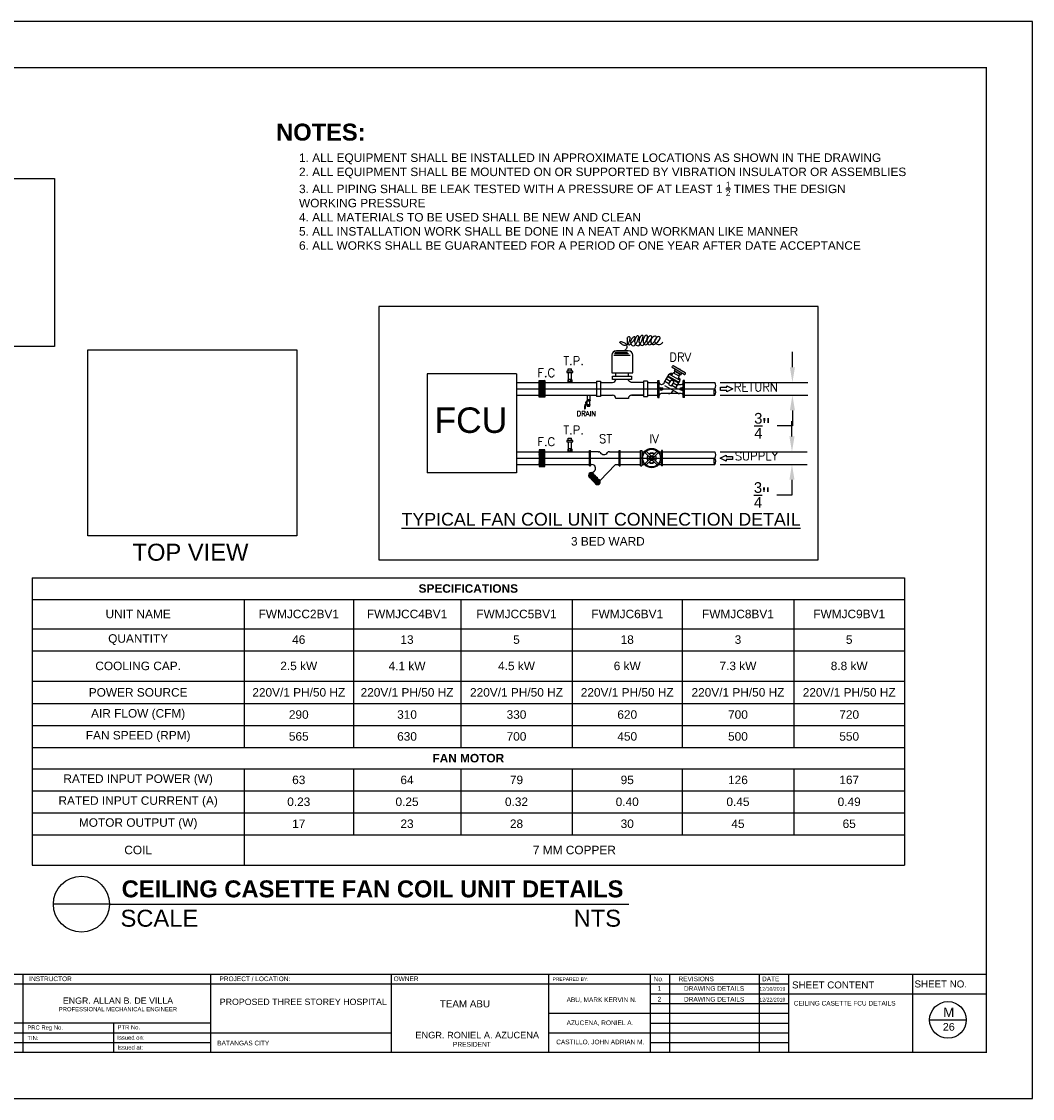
# Model space of a CAD drawing. Header units: inches. Extents: x 71.8 to 89.7, y 9.4 to 22.1.
# Tile 2 of 2: x 77.8 to 89.7, y 9.4 to 22.1. Entities that reach past the tile are written whole.
import ezdxf

# ---------------------------------------------------------------- set-up
doc = ezdxf.new("R2010")
doc.units = ezdxf.units.IN
doc.header["$MEASUREMENT"] = 0
for name, color, linetype in [('.1', 1, 'Continuous'), ('AC-HOCK-UP', 9, 'Continuous'), ('AC.REF.1ST.', 7, 'Continuous'), ('MH-SARR', 7, 'Continuous'), ('MH-VALVE', 7, 'Continuous'), ('template', 7, 'Continuous')]:
    doc.layers.add(name, color=color, linetype=linetype)
doc.styles.add('arial', font='arial.ttf')
doc.styles.add('ROMANS', font='romans.shx', dxfattribs={"width": 0.8, "height": 100})
doc.dimstyles.get("Standard").update_dxf_attribs({"dimtxt": 0.18, "dimasz": 0.18, "dimexe": 0.18, "dimexo": 0.0625, "dimgap": 0.09, "dimtad": 0, "dimtih": 1, "dimtoh": 1, "dimdec": 4, "dimzin": 0, "dimdsep": 46, "dimtxsty": 'Standard', "dimcen": 0.09, "dimadec": 0, "dimazin": 0, "dimtfac": 1, "dimtdec": 4, "dimtofl": 0, "dimtmove": 0, "dimatfit": 3, "dimfxl": 1, "dimtolj": 1, "dimtzin": 0, "dimarcsym": 0})
picture_1 = doc.add_image_def('image1.jpg', size_in_pixel=(416, 370))
picture_2 = doc.add_image_def('image2.jpg', size_in_pixel=(428, 233))

# ---------------------------------------------------------------- blocks, each defined once
blk = doc.blocks.new('*T3')
at = {"color": 0, "linetype": 'ByBlock', "lineweight": -2, "transparency": 16777216}
for p, q in [((0, 0), (10.282, 0)), ((0, 0), (0, -3.389)), ((10.282, 0), (10.282, -3.389)), ((0, -0.256), (10.282, -0.256)), ((2.5, -0.256), (2.5, -2.001)), ((3.787, -0.256), (3.787, -2.001)), ((5.052, -0.256), (5.052, -2.001)), ((6.367, -0.256), (6.367, -2.001)), ((7.661, -0.256), (7.661, -2.001)), ((8.977, -0.256), (8.977, -2.001)), ((0, -0.601), (10.282, -0.601)), ((0, -0.86), (10.282, -0.86)), ((0, -1.22), (10.282, -1.22)), ((0, -1.484), (10.282, -1.484)), ((0, -1.742), (10.282, -1.742)), ((0, -2.001), (10.282, -2.001)), ((0, -2.254), (10.282, -2.254)), ((2.5, -2.254), (2.5, -3.389)), ((3.787, -2.254), (3.787, -3.029)), ((5.052, -2.254), (5.052, -3.029)), ((6.367, -2.254), (6.367, -3.029)), ((7.661, -2.254), (7.661, -3.029)), ((8.977, -2.254), (8.977, -3.029)), ((0, -2.512), (10.282, -2.512)), ((0, -2.77), (10.282, -2.77)), ((0, -3.029), (10.282, -3.029)), ((0, -3.389), (10.282, -3.389))]:
    blk.add_line(p, q, dxfattribs=at)
at = {"color": 0, "transparency": 16777216, "char_height": 0.1, "attachment_point": 5, "style": 'arial'}
for s, insert, width in [('{\\fArial|b1|i0|c0|p34;SPECIFICATIONS}', (5.141, -0.128), 10.16192), ('UNIT NAME', (1.25, -0.428), 2.38), ('FWMJCC2BV1', (3.143, -0.428), 1.16688), ('FWMJCC4BV1', (4.419, -0.428), 1.14473), ('FWMJCC5BV1', (5.709, -0.428), 1.19529), ('FWMJC6BV1', (7.014, -0.428), 1.17454), ('FWMJC8BV1', (8.319, -0.428), 1.19578), ('FWMJC9BV1', (9.63, -0.428), 1.18469), ('{\\fArial|b0|i0|c0|p34;QUANTITY}', (1.25, -0.73), 2.38), ('{\\fArial|b0|i0|c0|p34;46}', (3.143, -0.73), 1.16688), ('{\\fArial|b0|i0|c0|p34;13}', (4.419, -0.73), 1.14473), ('5', (5.709, -0.73), 1.19529), ('{\\fArial|b0|i0|c0|p34;18}', (7.014, -0.73), 1.17454), ('{\\fArial|b0|i0|c0|p34;3}', (8.319, -0.73), 1.19578), ('{\\fArial|b0|i0|c0|p34;5}', (9.63, -0.73), 1.18469), ('COOLING CAP.', (1.25, -1.04), 2.38), ('{\\fArial|b0|i0|c0|p34;2.5 kW}', (3.143, -1.04), 1.16688), ('{\\fArial|b0|i0|c0|p34;4.1 kW}', (4.419, -1.04), 1.14473), ('{\\fArial|b0|i0|c0|p34;4.5 kW}', (5.709, -1.04), 1.19529), ('{\\fArial|b0|i0|c0|p34;6 kW}', (7.014, -1.04), 1.17454), ('{\\fArial|b0|i0|c0|p34;7.3 kW}', (8.319, -1.04), 1.19578), ('{\\fArial|b0|i0|c0|p34;8.8 kW}', (9.63, -1.04), 1.18469), ('POWER SOURCE', (1.25, -1.352), 2.38), ('{\\fArial|b0|i0|c0|p34;220V/1 PH/50 HZ}', (3.143, -1.352), 1.16688), ('{\\fArial|b0|i0|c0|p34;220V/1 PH/50 HZ}', (4.419, -1.352), 1.14473), ('{\\fArial|b0|i0|c0|p34;220V/1 PH/50 HZ}', (5.709, -1.352), 1.19529), ('{\\fArial|b0|i0|c0|p34;220V/1 PH/50 HZ}', (7.014, -1.352), 1.17454), ('{\\fArial|b0|i0|c0|p34;220V/1 PH/50 HZ}', (8.319, -1.352), 1.19578), ('{\\fArial|b0|i0|c0|p34;220V/1 PH/50 HZ}', (9.63, -1.352), 1.18469), ('AIR FLOW (CFM)', (1.25, -1.613), 2.38), ('{\\fArial|b0|i0|c0|p34;290}', (3.143, -1.613), 1.16688), ('{\\fArial|b0|i0|c0|p34;310}', (4.419, -1.613), 1.14473), ('{\\fArial|b0|i0|c0|p34;330}', (5.709, -1.613), 1.19529), ('{\\fArial|b0|i0|c0|p34;620}', (7.014, -1.613), 1.17454), ('{\\fArial|b0|i0|c0|p34;700}', (8.319, -1.613), 1.19578), ('{\\fArial|b0|i0|c0|p34;720}', (9.63, -1.613), 1.18469), ('FAN SPEED (RPM)', (1.25, -1.871), 2.38), ('{\\fArial|b0|i0|c0|p34;565}', (3.143, -1.871), 1.16688), ('{\\fArial|b0|i0|c0|p34;630}', (4.419, -1.871), 1.14473), ('{\\fArial|b0|i0|c0|p34;700}', (5.709, -1.871), 1.19529), ('{\\fArial|b0|i0|c0|p34;450}', (7.014, -1.871), 1.17454), ('{\\fArial|b0|i0|c0|p34;500}', (8.319, -1.871), 1.19578), ('{\\fArial|b0|i0|c0|p34;550}', (9.63, -1.871), 1.18469), ('{\\fArial|b1|i0|c0|p34;FAN MOTOR}', (5.141, -2.127), 10.16192), ('RATED INPUT POWER (W)', (1.25, -2.383), 2.38), ('{\\fArial|b0|i0|c0|p34;63}', (3.143, -2.383), 1.16688), ('{\\fArial|b0|i0|c0|p34;64}', (4.419, -2.383), 1.14473), ('{\\fArial|b0|i0|c0|p34;79}', (5.709, -2.383), 1.19529), ('{\\fArial|b0|i0|c0|p34;95}', (7.014, -2.383), 1.17454), ('{\\fArial|b0|i0|c0|p34;126}', (8.319, -2.383), 1.19578), ('{\\fArial|b0|i0|c0|p34;167}', (9.63, -2.383), 1.18469), ('RATED INPUT CURRENT (A)', (1.25, -2.641), 2.38), ('{\\fArial|b0|i0|c0|p34;0.23}', (3.143, -2.641), 1.16688), ('{\\fArial|b0|i0|c0|p34;0.25}', (4.419, -2.641), 1.14473), ('{\\fArial|b0|i0|c0|p34;0.32}', (5.709, -2.641), 1.19529), ('{\\fArial|b0|i0|c0|p34;0.40}', (7.014, -2.641), 1.17454), ('{\\fArial|b0|i0|c0|p34;0.45}', (8.319, -2.641), 1.19578), ('{\\fArial|b0|i0|c0|p34;0.49}', (9.63, -2.641), 1.18469), ('MOTOR OUTPUT (W)', (1.25, -2.9), 2.38), ('{\\fArial|b0|i0|c0|p34;17}', (3.143, -2.9), 1.16688), ('{\\fArial|b0|i0|c0|p34;23}', (4.419, -2.9), 1.14473), ('{\\fArial|b0|i0|c0|p34;28}', (5.709, -2.9), 1.19529), ('{\\fArial|b0|i0|c0|p34;30}', (7.014, -2.9), 1.17454), ('{\\fArial|b0|i0|c0|p34;45}', (8.319, -2.9), 1.19578), ('{\\fArial|b0|i0|c0|p34;65}', (9.63, -2.9), 1.18469), ('COIL', (1.25, -3.209), 2.38), ('7 MM COPPER', (6.391, -3.209), 7.66192)]:
    blk.add_mtext(s, dxfattribs=dict(at, insert=insert, width=width))
blk = doc.blocks.new('1')
at = {"layer": 'AC.REF.1ST.'}
blk.add_hatch(color=256, dxfattribs=at).paths.add_polyline_path([(-37, 0, 1), (37, 0, 1)])
for radius in [46.8, 37.3]:
    blk.add_circle((0, 0), radius, dxfattribs=at)
blk = doc.blocks.new('V-BOOL')
at = {"layer": 'MH-VALVE'}
for p, q in [((-186, 75, 0), (-186, 70, 0)), ((-125, 80, 0), (-181, 80, 0)), ((-125, 65, 0), (-181, 65, 0)), ((-132, 25), (-132, -25)), ((-132, 25), (-112, 25)), ((-132, 8, 0), (-112, 8, 0)), ((-125, 80, 0), (-125, 65, 0)), ((-112, 75, 0), (-125, 75, 0)), ((-114, 70, 0), (-125, 70, 0)), ((-84, 44, 0), (-112, 69, 0)), ((-112, 33), (-101, 33)), ((-112, 33), (-112, -33, 0)), ((-82, 49, 0), (-110, 75, 0)), ((-101, 33), (-101, -33, 0)), ((-101, 30), (-30, 30)), ((-101, 25), (-30, 25)), ((-51, 43, 0), (-82, 43, 0)), ((-51, 48, 0), (-80, 48, 0)), ((-76, 48, 0), (-76, 59, 0)), ((-56, 59, 0), (-76, 59, 0)), ((-71, 48, 0), (-71, 59, 0)), ((-71, 30), (-71, 43, 0)), ((-61, 48, 0), (-61, 59, 0)), ((-61, 30), (-61, 43, 0)), ((-56, 48, 0), (-56, 59, 0)), ((-51, 43, 0), (-51, 48, 0)), ((-20, 33), (-30, 33)), ((-30, 33), (-30, -33, 0)), ((-20, 33), (-20, -33, 0)), ((0, 25), (-20, 25)), ((0, 8, 0), (-20, 8, 0)), ((0, 25), (0, -25)), ((-132, -11, 0), (-112, -11, 0)), ((-132, -25), (-112, -25)), ((-112, -33, 0), (-101, -33, 0)), ((-101, -25), (-30, -25)), ((-101, -30), (-30, -30)), ((-20, -33, 0), (-30, -33, 0)), ((0, -11, 0), (-20, -11, 0)), ((0, -25), (-20, -25))]:
    blk.add_line(p, q, dxfattribs=at)
for centre, radius, start, end in [((-181, 75, 0), 5.07, 90, 180), ((-181, 70, 0), 5.07, 180, 270), ((-114, 68, 0), 2.54, 45, 90), ((-112, 73, 0), 2.54, 45, 90), ((-82, 46, 0), 2.54, 225, 270), ((-80, 51, 0), 2.54, 225, 270)]:
    blk.add_arc(centre, radius, start, end, dxfattribs=at)
blk = doc.blocks.new('M-ARR01')
at = {"layer": 'MH-SARR'}
blk.add_lwpolyline([(-7, 0.88), (-7, -0.88), (-3.5, -0.88), (-3.5, -1.75), (0, 0), (-3.5, 1.75), (-3.5, 0.88)], close=True, dxfattribs=at)
blk = doc.blocks.new('*D8')
at = {"color": 0, "lineweight": -2, "transparency": 16777216}
for p, q in [((86.884, 18.061), (86.884, 18.241)), ((86.031, 17.881), (87.064, 17.881)), ((86.031, 17.731), (87.064, 17.731)), ((86.884, 17.551), (86.884, 17.371)), ((86.884, 17.371), (86.704, 17.371))]:
    blk.add_line(p, q, dxfattribs=at)
at = {"color": 0, "transparency": 16777216}
for points in [[(86.854, 18.061), (86.914, 18.061), (86.884, 17.881)], [(86.854, 17.551), (86.914, 17.551), (86.884, 17.731)]]:
    blk.add_solid(points, dxfattribs=at)
at = {"layer": 'Defpoints', "color": 0, "transparency": 16777216}
for p in [(85.969, 17.881), (85.969, 17.731), (86.884, 17.731)]:
    blk.add_point(p, dxfattribs=at)
at = {"color": 0, "transparency": 16777216, "insert": (86.527, 17.371), "char_height": 0.18, "attachment_point": 5}
blk.add_mtext('\\A1;{\\fArial|b0|i0|c0|p34;\\H0.7x;\\S3/4;\\H1.42857x;"}', dxfattribs=at)
blk = doc.blocks.new('*D9')
at = {"color": 0, "lineweight": -2, "transparency": 16777216}
for p, q in [((86.879, 17.245), (86.879, 17.425)), ((86.031, 17.065), (87.059, 17.065)), ((86.031, 16.915), (87.059, 16.915)), ((86.879, 16.735), (86.879, 16.555)), ((86.879, 16.555), (86.699, 16.555))]:
    blk.add_line(p, q, dxfattribs=at)
at = {"color": 0, "transparency": 16777216}
for points in [[(86.849, 17.245), (86.909, 17.245), (86.879, 17.065)], [(86.849, 16.735), (86.909, 16.735), (86.879, 16.915)]]:
    blk.add_solid(points, dxfattribs=at)
at = {"layer": 'Defpoints', "color": 0, "transparency": 16777216}
for p in [(85.969, 17.065), (85.969, 16.915), (86.879, 16.915)]:
    blk.add_point(p, dxfattribs=at)
at = {"color": 0, "transparency": 16777216, "insert": (86.523, 16.555), "char_height": 0.18, "width": 0.18337, "attachment_point": 5}
blk.add_mtext('\\A1;{\\fArial|b0|i0|c0|p34;\\H0.7x;\\S3/4;\\H1.42857x;"}', dxfattribs=at)

msp = doc.modelspace()

# ---------------------------------------------------------------- hatches: boundary and pattern name
at = {"ltscale": 0.02}
h = msp.add_hatch(dxfattribs=at)
h.set_pattern_fill('AR-HBONE', color=256, scale=8.52703e-05, style=0)
h.set_pattern_definition([(315, (787.330127, 202.8299), (1e-18, -0.012251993), [0.025990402, -0.00866346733]), (225, (787.336253, 202.823774), (1e-18, -0.012251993), [0.025990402, -0.00866346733])])
h.paths.add_polyline_path([(83.96768, 17.80604), (83.96768, 17.70797), (83.89946, 17.70797), (83.89946, 17.80604)])
h.paths.add_polyline_path([(83.96768, 17.80604), (83.89946, 17.80604), (83.89946, 17.9041), (83.96768, 17.9041)])
h = msp.add_hatch(dxfattribs=at)
h.set_pattern_fill('AR-HBONE', color=256, scale=8.52703e-05, style=0)
h.set_pattern_definition([(45, (787.330127, -168.034593), (1e-18, 0.012251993), [0.025990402, -0.00866346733]), (135, (787.336253, -168.028467), (1e-18, 0.012251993), [0.025990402, -0.00866346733])])
h.paths.add_polyline_path([(83.96768, 16.98927), (83.96768, 17.08733), (83.89946, 17.08733), (83.89946, 16.98927)])
h.paths.add_polyline_path([(83.96768, 16.98927), (83.89946, 16.98927), (83.89946, 16.89121), (83.96768, 16.89121)])

# ---------------------------------------------------------------- linework, layer by layer
at = {"layer": '.1', "color": 0}
msp.add_line((89.71321, 22.13394), (71.81748, 22.13394), dxfattribs=at)
at = {"ltscale": 0.02}
for p, q in [((84.24312, 18.015), (84.24312, 18.0398)), ((84.24312, 18.0398), (84.28024, 18.0398)), ((84.28024, 18.015), (84.28024, 18.0398)), ((85.46575, 18.06658), (85.46895, 18.07214)), ((85.6092, 17.97453), (85.46867, 18.05567)), ((85.62104, 17.99356), (85.47987, 18.07506)), ((85.49447, 18.02091), (85.50307, 18.03581)), ((85.54369, 18.03822), (85.5468, 18.04361)), ((85.54369, 18.03822), (85.5468, 18.04361)), ((85.567, 18.03195), (85.5468, 18.04361)), ((85.56389, 18.02656), (85.567, 18.03195)), ((85.56389, 18.02656), (85.567, 18.03195)), ((83.63366, 17.9809), (82.57955, 17.9809)), ((82.57955, 17.9809), (82.57955, 16.8144)), ((83.63366, 17.9809), (83.63366, 16.8144)), ((84.2382, 17.9123), (84.2382, 17.88904)), ((84.27969, 17.91431), (84.24415, 17.91433)), ((84.27977, 17.91436), (84.24417, 17.91433)), ((84.24998, 17.88935), (84.24998, 17.91199)), ((84.27352, 17.88932), (84.27352, 17.91196)), ((84.2853, 17.91227), (84.2853, 17.88902)), ((84.57684, 17.89541), (84.57684, 17.71567)), ((85.17596, 17.89541), (85.17596, 17.71567)), ((85.29892, 17.70347), (85.29892, 17.90582)), ((85.29892, 17.90582), (85.31389, 17.90582)), ((85.31389, 17.70347), (85.31389, 17.90579)), ((85.37769, 17.88365), (85.43299, 17.97943)), ((85.4445, 17.89281), (85.39836, 17.91945)), ((85.5424, 17.8732), (85.41434, 17.94713)), ((85.54772, 17.88243), (85.41967, 17.95636)), ((85.42851, 17.86512), (85.44983, 17.90204)), ((85.56104, 17.9055), (85.43299, 17.97943)), ((85.43666, 17.97731), (85.44147, 17.98565)), ((85.44128, 17.97465), (85.44982, 17.98945)), ((85.44439, 17.98643), (85.46146, 17.97657)), ((85.45684, 17.97924), (85.449, 17.98377)), ((85.46135, 17.98279), (85.44982, 17.98945)), ((85.45281, 17.96799), (85.46135, 17.98279)), ((85.45743, 17.96533), (85.46224, 17.97366)), ((85.46114, 17.96318), (85.47951, 17.995)), ((85.48169, 17.89594), (85.46438, 17.90594)), ((85.5494, 17.95465), (85.47951, 17.995)), ((85.48874, 17.98967), (85.4997, 18.00866)), ((85.56965, 17.97442), (85.49353, 18.01837)), ((85.56046, 17.97357), (85.49739, 18.00999)), ((85.51043, 17.81783), (85.56104, 17.9055)), ((85.53287, 17.92177), (85.55018, 17.95174)), ((85.53659, 17.91962), (85.5414, 17.92796)), ((85.5412, 17.91696), (85.54975, 17.93175)), ((85.56139, 17.91888), (85.54431, 17.92874)), ((85.54719, 17.95592), (85.55816, 17.97491)), ((85.54893, 17.92607), (85.55677, 17.92155)), ((85.54975, 17.93175), (85.56128, 17.92509)), ((85.55274, 17.9103), (85.56128, 17.92509)), ((85.55735, 17.90763), (85.56217, 17.91597)), ((85.57138, 17.9765), (85.57998, 17.9914)), ((85.61294, 17.90582), (85.59797, 17.90582)), ((85.59797, 17.70347), (85.59797, 17.90579)), ((85.61294, 17.70347), (85.61294, 17.90582)), ((85.62012, 17.97746), (85.62334, 17.98305)), ((84.27975, 17.88698), (84.24415, 17.887)), ((85.52866, 17.75736), (85.38209, 17.84199)), ((85.42851, 17.86512), (85.38237, 17.89176)), ((85.44973, 17.84057), (85.43241, 17.85056)), ((85.46428, 17.84447), (85.4856, 17.88139)), ((85.52268, 17.81075), (85.46428, 17.84447)), ((85.52641, 17.84552), (85.48027, 17.87216)), ((85.51036, 17.85679), (85.574, 17.85679)), ((84.62224, 17.73065), (84.76406, 17.73065)), ((84.95129, 17.6932), (84.80151, 17.6932)), ((85.1308, 17.73065), (84.98873, 17.73065)), ((85.29892, 17.70347), (85.31389, 17.70347)), ((85.57388, 17.75022), (85.33753, 17.75022)), ((85.61294, 17.70347), (85.59797, 17.70347)), ((84.24312, 17.19885), (84.24312, 17.22366)), ((84.24312, 17.22366), (84.28024, 17.22366)), ((84.28024, 17.19885), (84.28024, 17.22366)), ((84.2382, 17.09615), (84.2382, 17.0729)), ((84.27969, 17.09816), (84.24415, 17.09819)), ((84.27975, 17.07084), (84.24415, 17.07086)), ((84.27977, 17.09822), (84.24417, 17.09819)), ((84.24998, 17.07321), (84.24998, 17.09585)), ((84.27352, 17.07318), (84.27352, 17.09582)), ((84.2853, 17.09613), (84.2853, 17.07287)), ((84.49079, 16.89863), (84.49079, 17.08054)), ((84.49079, 17.08054), (84.50576, 17.08054)), ((84.50576, 16.89863), (84.50576, 17.08054)), ((84.5963, 17.06458), (84.50576, 17.06458)), ((84.5963, 17.06458), (84.60235, 17.06444)), ((84.7277, 17.06458), (84.72165, 17.06444)), ((84.7277, 17.06458), (84.84103, 17.06458)), ((84.84103, 16.89863), (84.84103, 17.08054)), ((84.84103, 17.08054), (84.85601, 17.08054)), ((84.85601, 16.89863), (84.85601, 17.08054)), ((85.09518, 16.89862), (85.09518, 17.08053)), ((85.09518, 17.08053), (85.11015, 17.08053)), ((85.11015, 17.08053), (85.11015, 16.89862)), ((85.11015, 17.06477), (85.13952, 17.06477)), ((85.19834, 17.00113), (85.14377, 17.05571)), ((85.21357, 17.01636), (85.15899, 17.07093)), ((85.1877, 17.04223), (85.20185, 17.04223)), ((85.20185, 17.04223), (85.21286, 17.05069)), ((85.21286, 17.05069), (85.23701, 17.05069)), ((85.29087, 17.07093), (85.2363, 17.01636)), ((85.24802, 17.04223), (85.23701, 17.05069)), ((85.26217, 17.04223), (85.24802, 17.04223)), ((85.3061, 17.05571), (85.25152, 17.00113)), ((85.31035, 17.06477), (85.33971, 17.06477)), ((85.33971, 17.08053), (85.33971, 16.89862)), ((85.35468, 17.08053), (85.33971, 17.08053)), ((85.35468, 16.89862), (85.35468, 17.08053)), ((84.49079, 16.89863), (84.50576, 16.89863)), ((84.50576, 16.91458), (84.52161, 16.91341)), ((84.61478, 16.72142), (84.79786, 16.91458)), ((84.79786, 16.91458), (84.84103, 16.91458)), ((84.84103, 16.89863), (84.85601, 16.89863)), ((85.09518, 16.89862), (85.11015, 16.89862)), ((85.11015, 16.91477), (85.13952, 16.91477)), ((85.19834, 16.9784), (85.14377, 16.92383)), ((85.21357, 16.96318), (85.15899, 16.9086)), ((85.19256, 16.94444), (85.20494, 16.93493)), ((85.20494, 16.93493), (85.20494, 16.92884)), ((85.20494, 16.92884), (85.24492, 16.92884)), ((85.2363, 16.96318), (85.29087, 16.9086)), ((85.2573, 16.94444), (85.24492, 16.93493)), ((85.24492, 16.93493), (85.24492, 16.92884)), ((85.25152, 16.9784), (85.3061, 16.92383)), ((85.31034, 16.91477), (85.33971, 16.91477)), ((85.35468, 16.89862), (85.33971, 16.89862)), ((83.63366, 16.8144), (82.57955, 16.8144)), ((84.50171, 16.79963), (84.52175, 16.81877)), ((84.50171, 16.79963), (84.59943, 16.69736)), ((84.51173, 16.8092), (84.60945, 16.70693)), ((84.52175, 16.81877), (84.61947, 16.71651)), ((84.52532, 16.81504), (84.55055, 16.83915)), ((84.59943, 16.69736), (84.61947, 16.71651))]:
    msp.add_line(p, q, dxfattribs=at)
for p, q in [((83.63366, 17.88054), (83.89946, 17.88054)), ((83.63366, 17.80554), (85.96867, 17.80554)), ((85.17596, 17.88072), (85.29892, 17.88072)), ((85.61294, 17.88072), (85.96867, 17.88072)), ((83.63366, 17.73054), (83.89946, 17.73054)), ((84.46577, 17.73072), (84.46577, 17.68136)), ((84.49537, 17.73072), (84.49537, 17.68136)), ((85.17596, 17.73072), (85.29892, 17.73072)), ((85.61294, 17.73072), (85.96895, 17.73072)), ((83.63366, 17.06477), (83.89946, 17.06477)), ((84.85601, 17.06458), (85.09518, 17.06458)), ((83.63366, 16.98977), (85.96867, 16.98977)), ((83.63366, 16.91477), (83.89946, 16.91477)), ((84.85601, 16.91458), (85.09518, 16.91458)), ((78.8345, 11.73365), (78.17395, 11.73365)), ((78.8345, 11.73365), (84.95468, 11.73365))]:
    msp.add_line(p, q)
at = {"linetype": 'ByBlock', "lineweight": -2}
for p, q in [((83.96768, 17.88072), (84.57684, 17.88072)), ((83.96768, 17.73072), (84.57684, 17.73072)), ((83.96768, 17.06458), (84.49079, 17.06458)), ((85.35468, 17.06458), (85.97131, 17.06458)), ((85.35468, 16.91458), (85.97132, 16.91458))]:
    msp.add_line(p, q, dxfattribs=at)
at = {"linetype": 'ByBlock'}
msp.add_line((83.96768, 16.91458), (84.49079, 16.91458), dxfattribs=at)
at = {"ltscale": 0.02}
for points in [[(84.93633, 18.40253, -0.1056221), (84.94491, 18.41485, -0.12427053), (84.95613, 18.42104, -0.48185276), (84.96796, 18.41221, -0.10540116), (84.95814, 18.3577, -0.16439886), (84.92783, 18.32273, -0.23594285), (84.89476, 18.3205, -0.09435776), (84.85357, 18.34773, -0.46902019), (84.85451, 18.35971, -0.21088712), (84.86729, 18.36229, -0.06618692), (84.90482, 18.34865, -0.16327549), (84.92701, 18.32559, -0.15039186), (84.93198, 18.29134, -0.20991555), (84.91406, 18.26328, -0.18387661), (84.87737, 18.25488)], [(84.93633, 18.40253, -0.00893972), (84.93583, 18.34672, 0.61060665), (84.97217, 18.33113, 0.09236128), (85.03032, 18.40078, 0.5195942), (85.02155, 18.41909, 0.21510422), (85.01086, 18.41627, 0.06621207), (84.98719, 18.3912, 0.31484239), (84.98626, 18.32572, 0.51598399), (85.03228, 18.32469, 0.10525733), (85.07368, 18.41479, 0.60634604), (85.0559, 18.42982, 0.16014495), (85.04319, 18.41898, 0.06199069), (85.02584, 18.38047, 0.29344256), (85.04228, 18.32141, 0.45384225), (85.08595, 18.32684, 0.1046108), (85.12482, 18.42228, 0.68758787), (85.10528, 18.43411, 0.10807266), (85.09118, 18.4172, 0.06015031), (85.07737, 18.38047, 0.26731359), (85.09354, 18.32483, 0.43223001), (85.13319, 18.32684, 0.12738545), (85.17814, 18.41968, 0.69709509), (85.15466, 18.43411, 0.09276946), (85.1399, 18.41726, 0.06252569), (85.12675, 18.38691, 0.24576907), (85.13723, 18.33459, 0.41771206), (85.17183, 18.33113, 0.14186764), (85.22619, 18.41105, 0.67194129), (85.20404, 18.42982, 0.10584439), (85.18923, 18.41757, 0.06046512), (85.17183, 18.38906, 0.29106368), (85.17911, 18.33716, 0.37779629), (85.22121, 18.33113, 0.14884823), (85.28195, 18.40394, 0.61219665), (85.262, 18.42767, 0.13394819), (85.24087, 18.41632, 0.08686392), (85.21906, 18.38691, 0.28111941), (85.22304, 18.33927, 0.37737299), (85.25986, 18.33113, 0.1470472), (85.32502, 18.39769, 0.63652847), (85.30709, 18.42124, 0.12320854), (85.28778, 18.4117, 0.07335685), (85.26415, 18.38476, 0.30375474), (85.26465, 18.3537, 0.1975053), (85.3028, 18.32898, 0.17555964), (85.33502, 18.33427, 0.17499546), (85.35647, 18.35902)], [(84.62224, 17.88043), (84.76406, 17.88043, 0.41421356), (84.80151, 17.91787), (84.76406, 17.91787), (84.76406, 17.95532), (84.98873, 17.95532), (84.98873, 17.91787), (84.95129, 17.91787, -0.08276253)], [(85.1308, 17.88043), (84.98873, 17.88043, -0.41421356), (84.95129, 17.91787), (84.80151, 17.91787)]]:
    msp.add_lwpolyline(points, format="xyb", dxfattribs=at)
msp.add_lwpolyline([(84.75725, 17.99276), (85.00203, 17.99276), (85.00203, 18.20246, 0.41421356), (84.94961, 18.25488), (84.80967, 18.25488, 0.41421356), (84.75725, 18.20246)], format="xyb", close=True, dxfattribs=at)
for points in [[(84.77789, 18.20264), (84.97206, 18.20264)], [(84.78552, 18.22126), (84.95148, 18.22126)], [(84.79314, 18.23708), (84.94081, 18.23708)], [(84.22602, 17.99714), (84.29785, 17.99703), (84.29788, 18.01497), (84.22612, 18.01508), (84.22602, 17.99714)], [(84.24387, 17.91496), (84.24406, 17.99711)], [(84.27975, 17.91496), (84.27991, 17.99705)], [(84.57684, 17.89541), (84.62177, 17.89541), (84.62177, 17.71567), (84.57684, 17.71567)], [(84.80151, 17.95532), (84.80151, 17.99276)], [(84.95129, 17.95532), (84.95129, 17.99276)], [(85.17596, 17.89541), (85.13103, 17.89541), (85.13103, 17.71567), (85.17596, 17.71567)], [(84.24417, 17.8811), (84.24416, 17.887)], [(84.27969, 17.88115), (84.27968, 17.88698)], [(84.62224, 17.73065), (84.76406, 17.73065)], [(84.98873, 17.73065), (85.1308, 17.73065)], [(84.22602, 17.18099), (84.29785, 17.18088), (84.29788, 17.19882), (84.22612, 17.19893), (84.22602, 17.18099)], [(84.24386, 17.09881), (84.24406, 17.18097)], [(84.27975, 17.09881), (84.27991, 17.18091)], [(84.24417, 17.06495), (84.24416, 17.07086)], [(84.27969, 17.06501), (84.27968, 17.07084)]]:
    msp.add_lwpolyline(points, dxfattribs=at)
for points in [[(83.89946, 17.70797), (83.89946, 17.9041), (83.96768, 17.9041), (83.96768, 17.70797)], [(83.89946, 17.08733), (83.89946, 16.89121), (83.96768, 16.89121), (83.96768, 17.08733)]]:
    msp.add_lwpolyline(points, close=True, dxfattribs=at)
for centre, radius in [((85.3388, 17.80554), 0.01726), ((85.57927, 17.8038), 0.01726), ((85.22493, 16.98977), 0.11367), ((85.22493, 16.98977), 0.10457), ((85.22493, 16.98977), 0.02892), ((85.22493, 16.98977), 0.01769)]:
    msp.add_circle(centre, radius, dxfattribs=at)
msp.add_circle((78.50422, 11.73365), 0.33027)
for centre, radius, start, end in [((85.47267, 18.06259), 0.00799, 150, 240), ((85.47588, 18.06814), 0.00799, 60, 150), ((85.50139, 18.01691), 0.00799, 150, 240), ((84.24391, 17.90532), 0.00901, 47.72813, 129.303153), ((84.26172, 17.88331), 0.03099, 67.610065, 112.258581), ((84.27959, 17.90529), 0.00901, 50.694253, 132.269275), ((85.44332, 17.98459), 0.00213, 60, 150), ((85.44424, 17.98405), 0.00213, 330, 60), ((85.44793, 17.98192), 0.00213, 60, 150), ((85.45906, 17.89671), 0.01066, 60, 150), ((85.45578, 17.97739), 0.00213, 330, 60), ((85.45947, 17.97526), 0.00213, 60, 150), ((85.46039, 17.97473), 0.00213, 330, 60), ((85.47637, 17.88671), 0.01066, 330, 60), ((85.54325, 17.92689), 0.00213, 60, 150), ((85.54417, 17.92636), 0.00213, 330, 60), ((85.54786, 17.92423), 0.00213, 60, 150), ((85.54833, 17.9528), 0.00213, 330, 60), ((85.55571, 17.9197), 0.00213, 330, 60), ((85.5594, 17.91757), 0.00213, 60, 150), ((85.56446, 17.9805), 0.00799, 240, 330), ((85.56032, 17.91704), 0.00213, 330, 60), ((85.6132, 17.98145), 0.00799, 240, 330.024554), ((85.61642, 17.98704), 0.00799, 330.024554, 60.024554), ((84.24391, 17.89602), 0.00901, 230.694253, 312.269275), ((84.26178, 17.91801), 0.03099, 247.610065, 292.258581), ((84.27959, 17.89599), 0.00901, 227.72813, 309.303153), ((85.34183, 17.88579), 0.0284, 190.267533, 260.370263), ((85.33887, 17.8683), 0.01066, 260.370263, 279.892961), ((85.33154, 17.91029), 0.05328, 279.892961, 330), ((85.42525, 17.80351), 0.05328, 270, 326.488454), ((85.43774, 17.85979), 0.01066, 150, 240), ((85.45505, 17.8498), 0.01066, 240, 330), ((85.483, 17.76526), 0.01598, 60, 146.488454), ((85.54932, 17.8569), 0.05328, 240, 270), ((85.56824, 17.88596), 0.02973, 281.179899, 0.844306), ((84.76406, 17.6932), 0.03745, 0, 90), ((84.98873, 17.6932), 0.03745, 90, 180), ((85.34304, 17.72114), 0.0296, 100.743954, 169.999538), ((85.5553, 17.80351), 0.05328, 240, 270), ((85.56837, 17.72114), 0.0296, 359.412191, 79.256046), ((84.24391, 17.08918), 0.00901, 47.72813, 129.303153), ((84.24391, 17.07988), 0.00901, 230.694253, 312.269275), ((84.26172, 17.06716), 0.03099, 67.610065, 112.258581), ((84.26178, 17.10186), 0.03099, 247.610065, 292.258581), ((84.27959, 17.08915), 0.00901, 50.694253, 132.269275), ((84.27959, 17.07985), 0.00901, 227.72813, 309.303153), ((84.60186, 17.0428), 0.02165, 33.642743, 88.698047), ((84.662, 17.08282), 0.05059, 213.642743, 268.698047), ((84.662, 17.08282), 0.05059, 268.698047, 326.357257), ((84.72214, 17.0428), 0.02165, 91.301953, 146.357257), ((85.22493, 16.98977), 0.05415, 146.46866, 213.53134), ((85.22493, 16.98977), 0.05415, 56.46866, 123.53134), ((85.22493, 16.98977), 0.05415, 326.46866, 33.53134), ((84.52086, 16.87035), 0.04307, 313.581638, 89.004214), ((85.22493, 16.98977), 0.05415, 236.46866, 303.53134)]:
    msp.add_arc(centre, radius, start, end, dxfattribs=at)
for centre, start, end in [((86.01897, 17.7685), 143.361668, 217.063442), ((85.91837, 17.84332), 323.361668, 36.638332), ((85.91837, 17.7685), 323.361668, 36.638332), ((85.91837, 17.02718), 323.361668, 36.638332), ((86.01897, 16.95236), 143.361668, 217.063442), ((85.91837, 16.95236), 323.361668, 36.638332)]:
    msp.add_arc(centre, 0.06268, start, end)
at = {"layer": 'AC-HOCK-UP', "ltscale": 0.02}
msp.add_lwpolyline([(87.18796, 18.77611), (82.01117, 18.77611), (82.01117, 15.79204), (87.18796, 15.79204)], close=True, dxfattribs=at)
at = {"layer": 'template'}
for p, q in [((89.71321, 9.44424), (89.71321, 22.13394)), ((72.90207, 10.90954), (89.17092, 10.90954)), ((75.75857, 10.79417), (85.95618, 10.79417)), ((77.81526, 10.90974), (77.81526, 9.98653)), ((77.81526, 10.90954), (77.81526, 9.98653)), ((80.03079, 9.98653), (80.03079, 10.90954)), ((82.15361, 10.90954), (82.15361, 9.98653)), ((84.01077, 10.90954), (84.01077, 9.98653)), ((85.20578, 10.90954), (85.20578, 9.98653)), ((85.43653, 10.90954), (85.43653, 9.98653)), ((85.63914, 10.79417), (86.83985, 10.79417)), ((86.49373, 10.90954), (86.49373, 9.98653)), ((86.83985, 10.90954), (86.83985, 9.98653)), ((88.29902, 10.90954), (88.29902, 9.98653)), ((85.20578, 10.67879), (87.14549, 10.67879)), ((86.53953, 10.67879), (89.17092, 10.67879)), ((85.20578, 10.56342), (86.83985, 10.56342)), ((84.01077, 10.44804), (85.95618, 10.44804)), ((85.63914, 10.44804), (86.83985, 10.44804)), ((75.75857, 10.33447), (80.03079, 10.33447)), ((78.88312, 10.33447), (78.88312, 9.98653)), ((85.20578, 10.33266), (86.83985, 10.33266)), ((88.50108, 10.36943), (88.93374, 10.36943)), ((75.75857, 10.21849), (82.15361, 10.21849)), ((84.01077, 10.21729), (85.95618, 10.21729)), ((85.63914, 10.21729), (86.83985, 10.21729)), ((75.75857, 10.10251), (80.03079, 10.10251)), ((77.81526, 10.10251), (79.67809, 10.10251)), ((85.20578, 10.10191), (86.83985, 10.10191)), ((71.81748, 9.44424), (89.71321, 9.44424))]:
    msp.add_line(p, q, dxfattribs=at)
at = {"layer": 'template', "linetype": 'Continuous', "ltscale": 0.5}
msp.add_line((77.81526, 10.90954), (77.81526, 9.98653), dxfattribs=at)
at = {"layer": 'template', "linetype": 'Continuous', "const_width": 0.01538}
msp.add_lwpolyline([(72.90207, 9.98653), (89.17092, 9.98653), (89.17092, 21.59164), (72.90207, 21.59164)], close=True, dxfattribs=at)
at = {"layer": 'template'}
msp.add_circle((88.71741, 10.36943), 0.21633, dxfattribs=at)

# ---------------------------------------------------------------- block references
for name, p, xscale, yscale, zscale, rotation in [('M-ARR01', (86.18353, 17.80591), -0.02072068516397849, 0.02072068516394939, 0.0207206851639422, 180), ('V-BOOL', (84.48057, 17.68136), 0.0005920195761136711, 0.0005920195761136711, 0.0005920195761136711, 90)]:
    msp.add_blockref(name, p, dxfattribs=dict(xscale=xscale, yscale=yscale, zscale=zscale, rotation=rotation))
at = {"xscale": -0.02072068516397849, "yscale": 0.02072068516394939, "zscale": 0.0207206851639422}
msp.add_blockref('M-ARR01', (86.03214, 16.98977), dxfattribs=at)
at = {"ltscale": 0.02, "extrusion": (0, 0, -1), "xscale": 0.000692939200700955, "yscale": 0.000692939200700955, "zscale": -0.0006929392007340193, "rotation": 226.3019526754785}
for p in [(-84.51337, 16.78631), (-84.5378, 16.76074), (-84.56223, 16.73517), (-84.58666, 16.70961)]:
    msp.add_blockref('1', p, dxfattribs=at)
msp.add_blockref('*T3', (77.92331, 15.58054))

# ---------------------------------------------------------------- texts
at = {"style": 'ROMANS'}
for s, height, p in [('T.P.', 0.1, (84.18407, 18.08602)), ('DRV', 0.1, (85.43359, 18.12988)), ('F.C', 0.1, (83.87755, 17.94533)), ('RETURN', 0.1, (86.19409, 17.77574)), ('DRAIN', 0.059202, (84.34107, 17.48553)), ('T.P.', 0.1, (84.18407, 17.26987)), ('ST', 0.1, (84.60538, 17.16766)), ('IV', 0.1, (85.19694, 17.16766)), ('F.C', 0.1, (83.87755, 17.13288)), ('SUPPLY', 0.1, (86.20563, 16.96416))]:
    msp.add_text(s, height=height, dxfattribs=at).set_placement(p)
at = {"ltscale": 0.02, "style": 'arial'}
for s, height, p in [('FCU', 0.3, (82.66367, 17.28664)), ('%%UTYPICAL FAN COIL UNIT CONNECTION DETAIL', 0.15, (82.27778, 16.19406))]:
    msp.add_text(s, height=height, dxfattribs=at).set_placement(p)
at = {"attachment_point": 1, "style": 'arial'}
for s, width, gutter_width, heights, insert, char_height in [('{\\fArial|b1|i0|c0|p34;NOTES:}', 6.3751209, 0, [0.43703], (80.79883, 20.93106), 0.2), ('\\A1;1. ALL EQUIPMENT SHALL BE INSTALLED IN APPROXIMATE LOCATIONS AS SHOWN IN THE DRAWING\\P2. ALL EQUIPMENT SHALL BE MOUNTED ON OR SUPPORTED BY VIBRATION INSULATOR OR ASSEMBLIES\\P3. ALL PIPING SHALL BE LEAK TESTED WITH A PRESSURE OF AT LEAST 1 {\\H0.7x;\\S1/2;} TIMES THE DESIGN WORKING PRESSURE\\P4. ALL MATERIALS TO BE USED SHALL BE NEW AND CLEAN\\P5. ALL INSTALLATION WORK SHALL BE DONE IN A NEAT AND WORKMAN LIKE MANNER \\P6. ALL WORKS SHALL BE GUARANTEED FOR A PERIOD OF ONE YEAR AFTER DATE ACCEPTANCE', 6.963892, 1, [1.55599], (81.06929, 20.5795), 0.1), ('TOP VIEW', 1.4787642, 1, [0], (79.10699, 15.98081), 0.2), ('{\\fArial|b1|i0|c0|p34;CEILING CASETTE FAN COIL UNIT DETAILS}', 6.1984008, 1, [0], (78.97907, 12.01384), 0.2), ('SCALE                                                         NTS', 6.0040645, 1, [0], (78.96544, 11.668), 0.2)]:
    msp.add_mtext_dynamic_manual_height_columns(s, width=width, gutter_width=gutter_width, heights=heights, dxfattribs=dict(at, insert=insert, char_height=char_height))
at = {"insert": (84.27437, 16.05957), "char_height": 0.1, "attachment_point": 1}
msp.add_mtext_dynamic_manual_height_columns('{\\fArial|b0|i0|c0|p34;3 BED WARD}', width=0.9610998, gutter_width=1, heights=[0], dxfattribs=at)
at = {"layer": 'template', "style": 'arial'}
for s, height, p in [('INSTRUCTOR', 0.054804, (77.88967, 10.82679)), ('PROJECT / LOCATION:', 0.0548037, (80.13261, 10.82679)), ('PROJECT / LOCATION:', 0.0548037, (80.13261, 10.82679)), ('PROJECT / LOCATION:', 0.0548037, (80.13261, 10.82679)), ('OWNER', 0.054804, (82.1841, 10.82679)), ('PREPARED BY: ', 0.0411027, (84.05731, 10.82996)), ('No.', 0.054804, (85.24864, 10.82538)), ('REVISIONS', 0.054804, (85.54163, 10.82538)), ('DATE', 0.054804, (86.52609, 10.82538)), ('SHEET CONTENT', 0.0822055, (86.87988, 10.74079)), ('SHEET NO.', 0.082205, (88.32319, 10.7522)), ('1', 0.0548, (85.29592, 10.71368)), ('DRAWING DETAILS', 0.0548037, (85.60653, 10.71285)), ('12/10/2019', 0.043843, (86.4947, 10.71371)), ('ENGR. ALLAN B. DE VILLA', 0.0743713, (78.28609, 10.55959)), ('PROPOSED THREE STOREY HOSPITAL', 0.0743713, (80.1353, 10.54589)), ('TEAM ABU', 0.082887, (82.72859, 10.51811)), ('ABU, MARK KERVIN N.', 0.0548037, (84.22315, 10.57974)), ('2', 0.0548, (85.29592, 10.58669)), ('DRAWING DETAILS', 0.0548037, (85.60653, 10.58587)), ('12/22/2019', 0.043843, (86.4947, 10.58673)), ('CEILING CASETTE FCU DETAILS', 0.0548037, (86.89999, 10.53875)), ('PROFESSIONAL MECHANICAL ENGINEER', 0.0495808, (78.23824, 10.47155)), ('M', 0.1125, (88.66152, 10.40311)), ('PRC Reg No.', 0.0495808, (77.86783, 10.25509)), ('PTR No.', 0.049581, (78.93035, 10.25749)), ('AZUCENA, RONIEL A.', 0.0548037, (84.22315, 10.30835)), ('26', 0.090004, (88.65731, 10.24328)), ('TIN:', 0.049581, (77.86783, 10.13207)), ('Issued on:', 0.049581, (78.92702, 10.13616)), ('ENGR. RONIEL A. AZUCENA', 0.0775818, (82.44094, 10.15223)), ('Issued at:', 0.049581, (78.92981, 10.02018)), ('BATANGAS CITY', 0.0548037, (80.10603, 10.0698)), ('PRESIDENT', 0.055859, (82.88315, 10.05411)), ('CASTILLO, JOHN ADRIAN M.', 0.0548037, (84.10057, 10.08259))]:
    msp.add_text(s, height=height, dxfattribs=at).set_placement(p)

# ---------------------------------------------------------------- dimensions: what is measured, and where the dimension line sits
for base, p1, p2, picture, middle in [((86.88355, 17.7311), (85.96867, 17.88072), (85.96867, 17.7311), '*D8', (86.52703, 17.3711)), ((86.87936, 16.91458), (85.96867, 17.06458), (85.96895, 16.91458), '*D9', (86.52284, 16.55458))]:
    dim = msp.add_linear_dim(base=base, p1=p1, p2=p2, angle=90, text='{\\fArial|b0|i0|c0|p34;\\H0.7x;\\S3/4;\\H1.42857x;"}', dimstyle='Standard')
    dim.commit()
    dim.dimension.update_dxf_attribs({"geometry": picture, "text_midpoint": middle})

# ---------------------------------------------------------------- pictures from other files: only their frames are drawn
image = msp.add_image(picture_2, insert=(74.55742, 18.30673), size_in_units=(3.6304, 1.97636))
image.dxf.flags = 7
image = msp.add_image(picture_1, insert=(78.5794, 16.07398), size_in_units=(2.46508, 2.1925))
image.dxf.flags = 7

doc.saveas('drawing.dxf')
